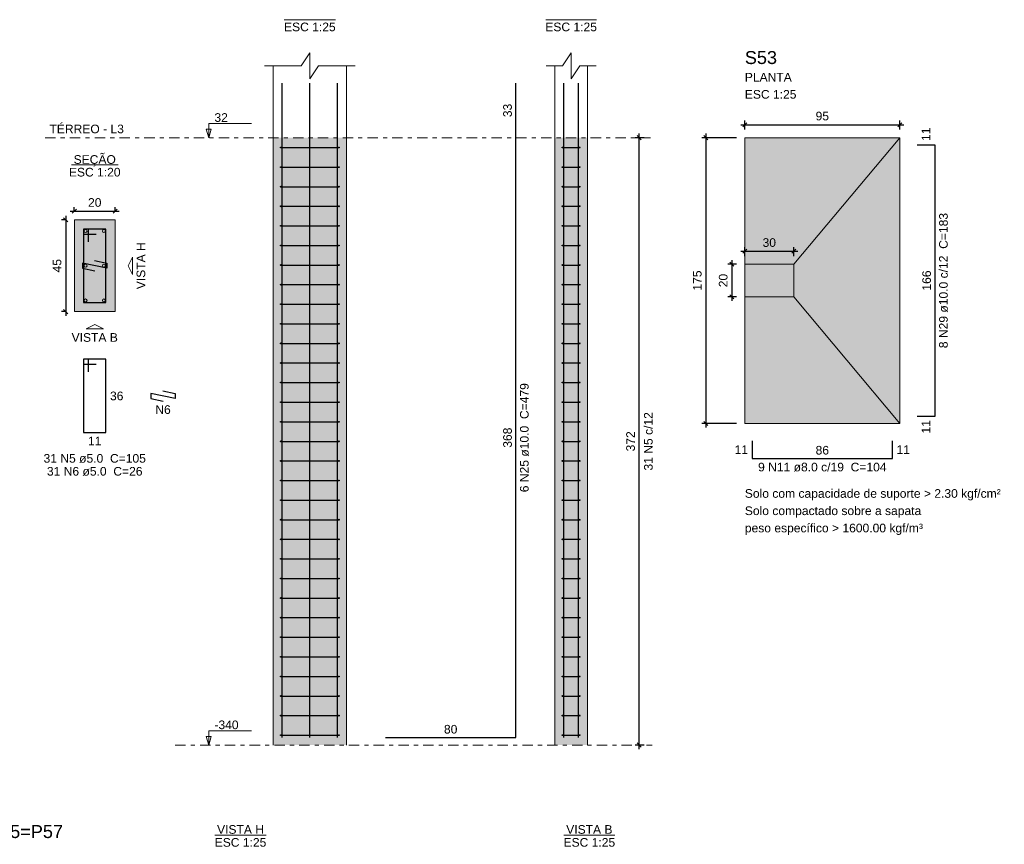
# Model space of a CAD drawing. Header units: millimetres. Extents: x 0 to 119, y 0 to 84.
# Tile 7 of 16: x 20 to 44, y 43 to 63. Entities that reach past the tile are written whole.
import ezdxf

# ---------------------------------------------------------------- set-up
doc = ezdxf.new("R2010")
doc.units = ezdxf.units.MM
doc.header["$MEASUREMENT"] = 0
doc.linetypes.add('DASHDOT', pattern=[2.54, 1.27, -0.635, 0, -0.635])
doc.linetypes.add('NULL', pattern=[0])
doc.layers.get('0').update_dxf_attribs({"lineweight": 18})
for name, color, linetype, lineweight in [('Descrição da armadura', 7, 'Continuous', 0), ('DT-Armadura', 2, 'Continuous', 30), ('DT-Barras na forma', 2, 'Continuous', 30), ('DT-Barras no corte', 5, 'Continuous', 5), ('DT-Barras rebatidas', 2, 'Continuous', 30), ('DT-Cotas', 9, 'Continuous', 5), ('DT-Estribos na forma', 2, 'Continuous', 30), ('DT-Forma', 5, 'Continuous', 5), ('DT-Hachura sapatas em planta', 43, 'Continuous', 5), ('DT-Hachura seção pilares', 254, 'Continuous', 5), ('DT-Hachura vista pilares', 254, 'Continuous', 5), ('DT-Pontilhado', 9, 'DASHDOT', 5), ('DT-Textos', 7, 'Continuous', 5), ('DT-Título', 3, 'Continuous', 20), ('Textos armaduras', 7, 'Continuous', 0)]:
    doc.layers.add(name, color=color, linetype=linetype, lineweight=lineweight)
doc.styles.add('Arial', font='txt')
doc.dimstyles.new('UM_20.000000', dxfattribs={"dimtxt": 0.18, "dimasz": 0.1, "dimexe": 0.1, "dimexo": 0.2, "dimgap": 0, "dimtad": 1, "dimtih": 1, "dimtoh": 1, "dimdec": 1, "dimlfac": 20, "dimzin": 0, "dimdsep": 46, "dimtxsty": 'Standard', "dimcen": 0.09, "dimdle": 0.1, "dimadec": 1, "dimazin": 2, "dimtfac": 1, "dimtdec": 4, "dimtofl": 0, "dimtmove": 0, "dimatfit": 3, "dimfxl": 1, "dimtolj": 1, "dimarcsym": 0})
doc.dimstyles.new('UM_25.000000', dxfattribs={"dimtxt": 0.18, "dimasz": 0.1, "dimexe": 0.1, "dimexo": 0.2, "dimgap": 0, "dimtad": 1, "dimtih": 1, "dimtoh": 1, "dimdec": 1, "dimlfac": 25, "dimzin": 0, "dimdsep": 46, "dimtxsty": 'Standard', "dimcen": 0.09, "dimdle": 0.1, "dimadec": 1, "dimazin": 2, "dimtfac": 1, "dimtdec": 4, "dimtofl": 0, "dimtmove": 0, "dimatfit": 3, "dimfxl": 1, "dimtolj": 1, "dimarcsym": 0})

# ---------------------------------------------------------------- blocks, each defined once
blk = doc.blocks.new('_Oblique')
at = {"color": 0, "linetype": 'ByBlock', "lineweight": -2}
blk.add_line((-0.5, -0.5), (0.5, 0.5), dxfattribs=at)
blk = doc.blocks.new('*D38')
at = {"layer": 'Defpoints', "color": 0}
for p in [(21.649055, 58.348601), (21.437255, 56.098601), (21.649055, 56.098601)]:
    blk.add_point(p, dxfattribs=at)
at = {"layer": 'DT-Cotas', "color": 0, "lineweight": -2}
for p, q in [((21.437255, 58.448601), (21.437255, 55.998601)), ((21.449055, 58.348601), (21.337255, 58.348601)), ((21.449055, 56.098601), (21.337255, 56.098601))]:
    blk.add_line(p, q, dxfattribs=at)
at = {"layer": 'DT-Cotas', "color": 0, "lineweight": -2, "xscale": 0.1, "yscale": 0.1, "zscale": 0.1}
for p, rotation in [((21.437255, 58.348601), 90), ((21.437255, 56.098601), 270)]:
    blk.add_blockref('_Oblique', p, dxfattribs=dict(at, rotation=rotation))
at = {"layer": 'DT-Cotas', "color": 7, "insert": (21.225455, 57.223601), "char_height": 0.2118, "attachment_point": 5, "rotation": 90, "style": 'Arial'}
blk.add_mtext('\\A1;45', dxfattribs=at)
blk = doc.blocks.new('*D39')
at = {"layer": 'Defpoints', "color": 0}
for p in [(22.649055, 58.560401), (21.649055, 58.348601), (22.649055, 58.348601)]:
    blk.add_point(p, dxfattribs=at)
at = {"layer": 'DT-Cotas', "color": 0, "lineweight": -2}
for p, q in [((21.549055, 58.560401), (22.749055, 58.560401)), ((21.649055, 58.548601), (21.649055, 58.660401)), ((22.649055, 58.548601), (22.649055, 58.660401))]:
    blk.add_line(p, q, dxfattribs=at)
at = {"layer": 'DT-Cotas', "color": 0, "lineweight": -2, "xscale": 0.1, "yscale": 0.1, "zscale": 0.1, "rotation": 180}
blk.add_blockref('_Oblique', (21.649055, 58.560401), dxfattribs=at)
at = {"layer": 'DT-Cotas', "color": 0, "lineweight": -2, "xscale": 0.1, "yscale": 0.1, "zscale": 0.1}
blk.add_blockref('_Oblique', (22.649055, 58.560401), dxfattribs=at)
at = {"layer": 'DT-Cotas', "color": 7, "insert": (22.149055, 58.772201), "char_height": 0.2118, "attachment_point": 5, "rotation": 0.0057296, "style": 'Arial'}
blk.add_mtext('\\A1;20', dxfattribs=at)
blk = doc.blocks.new('*D40')
at = {"layer": 'Defpoints', "color": 0}
for p in [(35.500578, 60.360701), (35.818278, 60.360701), (35.818278, 45.480701)]:
    blk.add_point(p, dxfattribs=at)
at = {"layer": 'DT-Cotas', "color": 0, "lineweight": -2}
for p, q in [((35.618278, 60.360701), (35.400578, 60.360701)), ((35.500578, 45.380701), (35.500578, 60.460701)), ((35.618278, 45.480701), (35.400578, 45.480701))]:
    blk.add_line(p, q, dxfattribs=at)
at = {"layer": 'DT-Cotas', "color": 0, "lineweight": -2, "xscale": 0.1, "yscale": 0.1, "zscale": 0.1}
for p, rotation in [((35.500578, 60.360701), 90), ((35.500578, 45.480701), 270)]:
    blk.add_blockref('_Oblique', p, dxfattribs=dict(at, rotation=rotation))
at = {"layer": 'DT-Cotas', "color": 7, "insert": (35.288778, 52.920701), "char_height": 0.2118, "attachment_point": 5, "rotation": 90, "style": 'Arial'}
blk.add_mtext('\\A1;372', dxfattribs=at)
blk = doc.blocks.new('*D41')
at = {"layer": 'Defpoints', "color": 0}
for p in [(35.500578, 60.360701), (35.818278, 60.360701), (35.818278, 45.480701)]:
    blk.add_point(p, dxfattribs=at)
at = {"layer": 'DT-Cotas', "color": 0, "lineweight": -2}
for p, q in [((35.618278, 60.360701), (35.400578, 60.360701)), ((35.500578, 45.380701), (35.500578, 60.460701)), ((35.618278, 45.480701), (35.400578, 45.480701))]:
    blk.add_line(p, q, dxfattribs=at)
at = {"layer": 'DT-Cotas', "color": 0, "lineweight": -2, "xscale": 0.1, "yscale": 0.1, "zscale": 0.1}
for p, rotation in [((35.500578, 60.360701), 90), ((35.500578, 45.480701), 270)]:
    blk.add_blockref('_Oblique', p, dxfattribs=dict(at, rotation=rotation))
blk = doc.blocks.new('*D52')
at = {"layer": 'Defpoints', "color": 0}
for p in [(38.089078, 60.360701), (37.135978, 53.360701), (38.089078, 53.360701)]:
    blk.add_point(p, dxfattribs=at)
at = {"layer": 'DT-Cotas', "color": 0, "lineweight": -2}
for p, q in [((37.889078, 60.360701), (37.035978, 60.360701)), ((37.135978, 60.460701), (37.135978, 53.260701)), ((37.889078, 53.360701), (37.035978, 53.360701))]:
    blk.add_line(p, q, dxfattribs=at)
at = {"layer": 'DT-Cotas', "color": 0, "lineweight": -2, "xscale": 0.1, "yscale": 0.1, "zscale": 0.1}
for p, rotation in [((37.135978, 60.360701), 90), ((37.135978, 53.360701), 270)]:
    blk.add_blockref('_Oblique', p, dxfattribs=dict(at, rotation=rotation))
at = {"layer": 'DT-Cotas', "color": 7, "insert": (36.924178, 56.860701), "char_height": 0.2118, "attachment_point": 5, "rotation": 90, "style": 'Arial'}
blk.add_mtext('\\A1;175', dxfattribs=at)
blk = doc.blocks.new('*D53')
at = {"layer": 'Defpoints', "color": 0}
for p in [(41.889078, 60.678401), (38.089078, 60.360701), (41.889078, 60.360701)]:
    blk.add_point(p, dxfattribs=at)
at = {"layer": 'DT-Cotas', "color": 0, "lineweight": -2}
for p, q in [((37.989078, 60.678401), (41.989078, 60.678401)), ((38.089078, 60.560701), (38.089078, 60.778401)), ((41.889078, 60.560701), (41.889078, 60.778401))]:
    blk.add_line(p, q, dxfattribs=at)
at = {"layer": 'DT-Cotas', "color": 0, "lineweight": -2, "xscale": 0.1, "yscale": 0.1, "zscale": 0.1, "rotation": 180}
blk.add_blockref('_Oblique', (38.089078, 60.678401), dxfattribs=at)
at = {"layer": 'DT-Cotas', "color": 0, "lineweight": -2, "xscale": 0.1, "yscale": 0.1, "zscale": 0.1}
blk.add_blockref('_Oblique', (41.889078, 60.678401), dxfattribs=at)
at = {"layer": 'DT-Cotas', "color": 7, "insert": (39.989078, 60.890201), "char_height": 0.2118, "attachment_point": 5, "rotation": 0.0057296, "style": 'Arial'}
blk.add_mtext('\\A1;95', dxfattribs=at)
blk = doc.blocks.new('*D54')
at = {"layer": 'Defpoints', "color": 0}
for p in [(38.089078, 57.260701), (37.771378, 56.460701), (38.089078, 56.460701)]:
    blk.add_point(p, dxfattribs=at)
at = {"layer": 'DT-Cotas', "color": 0, "lineweight": -2}
for p, q in [((37.889078, 57.260701), (37.671378, 57.260701)), ((37.771378, 57.360701), (37.771378, 56.360701)), ((37.889078, 56.460701), (37.671378, 56.460701))]:
    blk.add_line(p, q, dxfattribs=at)
at = {"layer": 'DT-Cotas', "color": 0, "lineweight": -2, "xscale": 0.1, "yscale": 0.1, "zscale": 0.1}
for p, rotation in [((37.771378, 57.260701), 90), ((37.771378, 56.460701), 270)]:
    blk.add_blockref('_Oblique', p, dxfattribs=dict(at, rotation=rotation))
at = {"layer": 'DT-Cotas', "color": 7, "insert": (37.559578, 56.860701), "char_height": 0.2118, "attachment_point": 5, "rotation": 90, "style": 'Arial'}
blk.add_mtext('\\A1;20', dxfattribs=at)
blk = doc.blocks.new('*D55')
at = {"layer": 'Defpoints', "color": 0}
for p in [(39.289078, 57.578401), (38.089078, 57.260701), (39.289078, 57.260701)]:
    blk.add_point(p, dxfattribs=at)
at = {"layer": 'DT-Cotas', "color": 0, "lineweight": -2}
for p, q in [((37.989078, 57.578401), (39.389078, 57.578401)), ((38.089078, 57.460701), (38.089078, 57.678401)), ((39.289078, 57.460701), (39.289078, 57.678401))]:
    blk.add_line(p, q, dxfattribs=at)
at = {"layer": 'DT-Cotas', "color": 0, "lineweight": -2, "xscale": 0.1, "yscale": 0.1, "zscale": 0.1, "rotation": 180}
blk.add_blockref('_Oblique', (38.089078, 57.578401), dxfattribs=at)
at = {"layer": 'DT-Cotas', "color": 0, "lineweight": -2, "xscale": 0.1, "yscale": 0.1, "zscale": 0.1}
blk.add_blockref('_Oblique', (39.289078, 57.578401), dxfattribs=at)
at = {"layer": 'DT-Cotas', "color": 7, "insert": (38.689078, 57.790201), "char_height": 0.2118, "attachment_point": 5, "rotation": 0.0057296, "style": 'Arial'}
blk.add_mtext('\\A1;30', dxfattribs=at)

msp = doc.modelspace()

# ---------------------------------------------------------------- hatches: boundary and pattern name
at = {"layer": 'DT-Hachura sapatas em planta', "linetype": 'Continuous'}
msp.add_hatch(color=43, dxfattribs=at).paths.add_polyline_path([(38.0891, 53.3607), (41.8891, 53.3607), (41.8891, 60.3607), (38.0891, 60.3607), (38.0891, 53.3607)])
at = {"layer": 'DT-Hachura seção pilares', "linetype": 'Continuous'}
msp.add_hatch(color=254, dxfattribs=at).paths.add_polyline_path([(21.6491, 56.0986), (21.6491, 56.0986), (22.6491, 56.0986), (22.6491, 58.3486), (21.6491, 58.3486), (21.6491, 56.0986)])
at = {"layer": 'DT-Hachura vista pilares', "linetype": 'Continuous'}
for points in [[(26.5236, 45.4807), (26.5236, 60.3607), (28.3236, 60.3607), (28.3236, 45.4807), (26.5236, 45.4807)], [(33.4298, 45.4807), (33.4298, 60.3607), (34.2298, 60.3607), (34.2298, 45.4807), (33.4298, 45.4807)]]:
    msp.add_hatch(color=254, dxfattribs=at).paths.add_polyline_path(points)

# ---------------------------------------------------------------- linework, layer by layer
at = {"layer": 'DT-Armadura'}
for points in [[(42.3127, 53.5407), (42.7527, 53.5407), (42.7527, 60.1807), (42.3127, 60.1807)], [(38.2691, 52.9371), (38.2691, 52.4971), (41.7091, 52.4971), (41.7091, 52.9371)]]:
    msp.add_lwpolyline(points, dxfattribs=at)
at = {"layer": 'DT-Barras na forma'}
for points in [[(26.7436, 45.6607), (26.7436, 60.3607), (26.7436, 61.695)], [(27.4236, 45.6607), (27.4236, 60.3607), (27.4236, 61.695)], [(28.1036, 45.6607), (28.1036, 60.3607), (28.1036, 61.695)], [(33.6498, 45.6607), (33.6498, 60.3607), (33.6498, 61.695)], [(34.0098, 45.6607), (34.0098, 60.3607), (34.0098, 61.695)], [(21.9991, 57.8111), (21.9991, 58.1236), (21.8741, 58.1236), (21.8741, 56.3236), (22.4241, 56.3236), (22.4241, 58.1236), (21.8741, 58.1236), (21.8741, 57.9986), (22.1866, 57.9986)], [(22.1431, 57.3498), (22.4491, 57.2861), (22.4491, 57.1611), (21.8491, 57.2861), (21.8491, 57.1611), (22.155, 57.0974)]]:
    msp.add_lwpolyline(points, dxfattribs=at)
at = {"layer": 'DT-Barras no corte'}
for centre in [(21.9241, 58.0736), (22.3741, 58.0736), (21.9241, 57.2236), (22.3741, 57.2236), (21.9241, 56.3736), (22.3741, 56.3736)]:
    msp.add_circle(centre, 0.0375, dxfattribs=at)
at = {"layer": 'DT-Barras rebatidas'}
for points in [[(29.2767, 45.6607), (32.4767, 45.6607), (32.4767, 60.3607), (32.4767, 61.695)], [(21.9991, 54.6212), (21.9991, 54.9337), (21.8741, 54.9337), (21.8741, 53.1337), (22.4241, 53.1337), (22.4241, 54.9337), (21.8741, 54.9337), (21.8741, 54.8087), (22.1866, 54.8087)], [(23.8181, 54.1599), (24.1241, 54.0962), (24.1241, 53.9712), (23.5241, 54.0962), (23.5241, 53.9712), (23.83, 53.9075)]]:
    msp.add_lwpolyline(points, dxfattribs=at)
at = {"layer": 'DT-Estribos na forma'}
for p, q in [((26.7136, 60.1207), (28.1336, 60.1207)), ((33.6198, 60.1207), (34.0398, 60.1207)), ((26.7136, 59.6407), (28.1336, 59.6407)), ((33.6198, 59.6407), (34.0398, 59.6407)), ((26.7136, 59.1607), (28.1336, 59.1607)), ((33.6198, 59.1607), (34.0398, 59.1607)), ((26.7136, 58.6807), (28.1336, 58.6807)), ((33.6198, 58.6807), (34.0398, 58.6807)), ((26.7136, 58.2007), (28.1336, 58.2007)), ((33.6198, 58.2007), (34.0398, 58.2007)), ((26.7136, 57.7207), (28.1336, 57.7207)), ((33.6198, 57.7207), (34.0398, 57.7207)), ((26.7136, 57.2407), (28.1336, 57.2407)), ((33.6198, 57.2407), (34.0398, 57.2407)), ((26.7136, 56.7607), (28.1336, 56.7607)), ((33.6198, 56.7607), (34.0398, 56.7607)), ((26.7136, 56.2807), (28.1336, 56.2807)), ((33.6198, 56.2807), (34.0398, 56.2807)), ((26.7136, 55.8007), (28.1336, 55.8007)), ((33.6198, 55.8007), (34.0398, 55.8007)), ((26.7136, 55.3207), (28.1336, 55.3207)), ((33.6198, 55.3207), (34.0398, 55.3207)), ((26.7136, 54.8407), (28.1336, 54.8407)), ((33.6198, 54.8407), (34.0398, 54.8407)), ((26.7136, 54.3607), (28.1336, 54.3607)), ((33.6198, 54.3607), (34.0398, 54.3607)), ((26.7136, 53.8807), (28.1336, 53.8807)), ((33.6198, 53.8807), (34.0398, 53.8807)), ((26.7136, 53.4007), (28.1336, 53.4007)), ((33.6198, 53.4007), (34.0398, 53.4007)), ((26.7136, 52.9207), (28.1336, 52.9207)), ((33.6198, 52.9207), (34.0398, 52.9207)), ((26.7136, 52.4407), (28.1336, 52.4407)), ((33.6198, 52.4407), (34.0398, 52.4407)), ((26.7136, 51.9607), (28.1336, 51.9607)), ((33.6198, 51.9607), (34.0398, 51.9607)), ((26.7136, 51.4807), (28.1336, 51.4807)), ((33.6198, 51.4807), (34.0398, 51.4807)), ((26.7136, 51.0007), (28.1336, 51.0007)), ((33.6198, 51.0007), (34.0398, 51.0007)), ((26.7136, 50.5207), (28.1336, 50.5207)), ((33.6198, 50.5207), (34.0398, 50.5207)), ((26.7136, 50.0407), (28.1336, 50.0407)), ((33.6198, 50.0407), (34.0398, 50.0407)), ((26.7136, 49.5607), (28.1336, 49.5607)), ((33.6198, 49.5607), (34.0398, 49.5607)), ((26.7136, 49.0807), (28.1336, 49.0807)), ((33.6198, 49.0807), (34.0398, 49.0807)), ((26.7136, 48.6007), (28.1336, 48.6007)), ((33.6198, 48.6007), (34.0398, 48.6007)), ((26.7136, 48.1207), (28.1336, 48.1207)), ((33.6198, 48.1207), (34.0398, 48.1207)), ((26.7136, 47.6407), (28.1336, 47.6407)), ((33.6198, 47.6407), (34.0398, 47.6407)), ((26.7136, 47.1607), (28.1336, 47.1607)), ((33.6198, 47.1607), (34.0398, 47.1607)), ((26.7136, 46.6807), (28.1336, 46.6807)), ((33.6198, 46.6807), (34.0398, 46.6807)), ((26.7136, 46.2007), (28.1336, 46.2007)), ((33.6198, 46.2007), (34.0398, 46.2007)), ((26.7136, 45.7207), (28.1336, 45.7207)), ((33.6198, 45.7207), (34.0398, 45.7207))]:
    msp.add_line(p, q, dxfattribs=at)
for centre in [(26.7136, 60.1207), (28.1336, 60.1207), (33.6198, 60.1207), (34.0398, 60.1207), (26.7136, 59.6407), (28.1336, 59.6407), (33.6198, 59.6407), (34.0398, 59.6407), (26.7136, 59.1607), (28.1336, 59.1607), (33.6198, 59.1607), (34.0398, 59.1607), (26.7136, 58.6807), (28.1336, 58.6807), (33.6198, 58.6807), (34.0398, 58.6807), (26.7136, 58.2007), (28.1336, 58.2007), (33.6198, 58.2007), (34.0398, 58.2007), (26.7136, 57.7207), (28.1336, 57.7207), (33.6198, 57.7207), (34.0398, 57.7207), (26.7136, 57.2407), (28.1336, 57.2407), (33.6198, 57.2407), (34.0398, 57.2407), (26.7136, 56.7607), (28.1336, 56.7607), (33.6198, 56.7607), (34.0398, 56.7607), (26.7136, 56.2807), (28.1336, 56.2807), (33.6198, 56.2807), (34.0398, 56.2807), (26.7136, 55.8007), (28.1336, 55.8007), (33.6198, 55.8007), (34.0398, 55.8007), (26.7136, 55.3207), (28.1336, 55.3207), (33.6198, 55.3207), (34.0398, 55.3207), (26.7136, 54.8407), (28.1336, 54.8407), (33.6198, 54.8407), (34.0398, 54.8407), (26.7136, 54.3607), (28.1336, 54.3607), (33.6198, 54.3607), (34.0398, 54.3607), (26.7136, 53.8807), (28.1336, 53.8807), (33.6198, 53.8807), (34.0398, 53.8807), (26.7136, 53.4007), (28.1336, 53.4007), (33.6198, 53.4007), (34.0398, 53.4007), (26.7136, 52.9207), (28.1336, 52.9207), (33.6198, 52.9207), (34.0398, 52.9207), (26.7136, 52.4407), (28.1336, 52.4407), (33.6198, 52.4407), (34.0398, 52.4407), (26.7136, 51.9607), (28.1336, 51.9607), (33.6198, 51.9607), (34.0398, 51.9607), (26.7136, 51.4807), (28.1336, 51.4807), (33.6198, 51.4807), (34.0398, 51.4807), (26.7136, 51.0007), (28.1336, 51.0007), (33.6198, 51.0007), (34.0398, 51.0007), (26.7136, 50.5207), (28.1336, 50.5207), (33.6198, 50.5207), (34.0398, 50.5207), (26.7136, 50.0407), (28.1336, 50.0407), (33.6198, 50.0407), (34.0398, 50.0407), (26.7136, 49.5607), (28.1336, 49.5607), (33.6198, 49.5607), (34.0398, 49.5607), (26.7136, 49.0807), (28.1336, 49.0807), (33.6198, 49.0807), (34.0398, 49.0807), (26.7136, 48.6007), (28.1336, 48.6007), (33.6198, 48.6007), (34.0398, 48.6007), (26.7136, 48.1207), (28.1336, 48.1207), (33.6198, 48.1207), (34.0398, 48.1207), (26.7136, 47.6407), (28.1336, 47.6407), (33.6198, 47.6407), (34.0398, 47.6407), (26.7136, 47.1607), (28.1336, 47.1607), (33.6198, 47.1607), (34.0398, 47.1607), (26.7136, 46.6807), (28.1336, 46.6807), (33.6198, 46.6807), (34.0398, 46.6807), (26.7136, 46.2007), (28.1336, 46.2007), (33.6198, 46.2007), (34.0398, 46.2007), (26.7136, 45.7207), (28.1336, 45.7207), (33.6198, 45.7207), (34.0398, 45.7207)]:
    msp.add_circle(centre, 0.01, dxfattribs=at)
at = {"layer": 'DT-Forma'}
for p, q in [((26.5236, 60.3607), (26.5236, 62.1186)), ((28.3236, 60.3607), (28.3236, 62.1186)), ((33.4298, 60.3607), (33.4298, 62.1186)), ((34.2298, 60.3607), (34.2298, 62.1186)), ((26.5236, 45.4807), (26.5236, 60.3607)), ((28.3236, 45.4807), (28.3236, 60.3607)), ((33.4298, 45.4807), (33.4298, 60.3607)), ((34.2298, 45.4807), (34.2298, 60.3607)), ((38.0891, 60.3607), (38.0891, 57.2607)), ((41.8891, 60.3607), (39.2891, 57.2607)), ((38.0891, 53.3607), (38.0891, 56.4607)), ((38.0891, 53.3607), (38.0891, 56.4607)), ((41.8891, 53.3607), (39.2891, 56.4607))]:
    msp.add_line(p, q, dxfattribs=at)
for points in [[(26.3118, 62.1186), (27.2118, 62.1186), (27.4236, 62.4363), (27.4236, 61.8009), (27.6354, 62.1186), (28.5354, 62.1186)], [(33.218, 62.1186), (33.618, 62.1186), (33.8298, 62.4363), (33.8298, 61.8009), (34.0416, 62.1186), (34.4416, 62.1186)]]:
    msp.add_lwpolyline(points, dxfattribs=at)
for points in [[(38.0891, 53.3607), (41.8891, 53.3607), (41.8891, 60.3607), (38.0891, 60.3607), (38.0891, 53.3607)], [(21.6491, 56.0986), (22.6491, 56.0986), (22.6491, 58.3486), (21.6491, 58.3486), (21.6491, 56.0986)], [(38.0891, 56.4607), (39.2891, 56.4607), (39.2891, 57.2607), (38.0891, 57.2607), (38.0891, 56.4607)]]:
    msp.add_lwpolyline(points, close=True, dxfattribs=at)
at = {"layer": 'DT-Pontilhado', "ltscale": 0.2}
for p, q in [((20.9329, 60.3607), (35.8183, 60.3607)), ((24.1241, 45.4807), (35.8183, 45.4807))]:
    msp.add_line(p, q, dxfattribs=at)
at = {"layer": 'DT-Textos'}
for p, q in [((26.7937, 63.2517), (28.0534, 63.2517)), ((33.2081, 63.2517), (34.4515, 63.2517)), ((21.5768, 59.6935), (22.7213, 59.6935)), ((25.0937, 43.271), (26.3534, 43.271)), ((33.6553, 43.271), (34.8987, 43.271))]:
    msp.add_line(p, q, dxfattribs=at)
for points in [[(24.9441, 60.3607), (25.0076, 60.5725), (24.8805, 60.5725), (24.9441, 60.3607), (24.9441, 60.7107), (25.9941, 60.7107)], [(24.9441, 45.4807), (25.0076, 45.6925), (24.8805, 45.6925), (24.9441, 45.4807), (24.9441, 45.8307), (25.9941, 45.8307)]]:
    msp.add_lwpolyline(points, dxfattribs=at)
for points in [[(23.0727, 57.2236), (23.0727, 57.0118), (22.9668, 57.2236), (23.0727, 57.4354), (23.0727, 57.2236)], [(22.1491, 55.675), (21.9373, 55.675), (22.1491, 55.7809), (22.3609, 55.675), (22.1491, 55.675)]]:
    msp.add_lwpolyline(points, close=True, dxfattribs=at)

# ---------------------------------------------------------------- texts
at = {"layer": 'Descrição da armadura', "linetype": 'NULL', "char_height": 0.2118, "attachment_point": 8, "rotation": 90.00021, "line_spacing_factor": 0.9, "style": 'Arial'}
for s, insert, width in [('8 N29 ø10.0 c/12  C=183', (43.0704, 56.8603), 6.496963), ('6 N25 ø10.0  C=479', (32.7941, 53.0103), 5.239541), ('31 N5 c/12', (35.8323, 52.9207), 2.845127)]:
    msp.add_mtext(s, dxfattribs=dict(at, insert=insert, width=width))
at = {"layer": 'Descrição da armadura', "linetype": 'NULL', "char_height": 0.2118, "attachment_point": 8, "line_spacing_factor": 0.9, "style": 'Arial'}
for s, insert, width in [('N6', (23.824, 53.5902), 0.741426), ('31 N5 ø5.0  C=105', (22.149, 52.3922), 4.916973), ('9 N11 ø8.0 c/19  C=104', (39.9893, 52.1792), 6.174395), ('31 N6 ø5.0  C=26', (22.149, 52.0752), 4.634404)]:
    msp.add_mtext(s, dxfattribs=dict(at, insert=insert, width=width))
at = {"layer": 'DT-Textos', "linetype": 'NULL', "char_height": 0.2118, "line_spacing_factor": 0.798, "style": 'Arial'}
for s, insert, width, attachment_point in [('ESC 1:25', (27.424, 62.9662), 2.482559, 8), ('ESC 1:25', (33.83, 62.9662), 2.482559, 8), ('PLANTA', (38.0893, 61.7372), 2.256279, 7), ('ESC 1:25', (38.0893, 61.3142), 2.482559, 7), ('32', (25.084, 60.7462), 0.645137, 7), ('TÉRREO - L3', (21.039, 60.4662), 3.577422, 7), ('SEÇÃO', (22.149, 59.6553), 2.030566, 8), ('ESC 1:20', (22.149, 59.4072), 2.482559, 8), ('VISTA B', (22.149, 55.3572), 2.223994, 8), ('Solo com capacidade de suporte > 2.30 kgf/cm²', (38.0893, 51.4743), 12.299795, 7), ('Solo compactado sobre a sapata', (38.0893, 51.0503), 8.479951, 7), ('peso específico > 1600.00 kgf/m³', (38.0893, 50.6273), 8.560098, 7), ('-340', (25.084, 45.8662), 1.16085, 7), ('VISTA H', (25.724, 43.3025), 2.255996, 8), ('VISTA B', (34.277, 43.3025), 2.223994, 8), ('ESC 1:25', (25.724, 42.9855), 2.482559, 8), ('ESC 1:25', (34.277, 42.9855), 2.482559, 8)]:
    msp.add_mtext(s, dxfattribs=dict(at, insert=insert, width=width, attachment_point=attachment_point))
at = {"layer": 'DT-Textos', "linetype": 'NULL', "insert": (23.3901, 57.2233), "char_height": 0.2118, "width": 2.255996, "attachment_point": 8, "rotation": 90.00021, "line_spacing_factor": 0.798, "style": 'Arial'}
msp.add_mtext('VISTA H', dxfattribs=at)
at = {"layer": 'DT-Título', "linetype": 'NULL', "char_height": 0.3177, "attachment_point": 7, "line_spacing_factor": 0.798, "style": 'Arial'}
for s, insert, width in [('S53', (38.0893, 62.1611), 1.565781), ('P55=P57', (19.533, 43.1964), 3.645469)]:
    msp.add_mtext(s, dxfattribs=dict(at, insert=insert, width=width))
at = {"layer": 'Textos armaduras', "linetype": 'NULL', "char_height": 0.2118, "rotation": 90.00021, "line_spacing_factor": 0.9, "style": 'Arial'}
for s, insert, width, attachment_point in [('33', (32.3794, 61.0278), 1.045137, 8), ('11', (42.6386, 60.2807), 1.045137, 7), ('166', (42.6554, 56.8607), 1.367705, 8), ('11', (42.4268, 53.4407), 1.045137, 3), ('368', (32.3794, 53.0107), 1.367705, 8)]:
    msp.add_mtext(s, dxfattribs=dict(at, insert=insert, width=width, attachment_point=attachment_point))
at = {"layer": 'Textos armaduras', "linetype": 'NULL', "char_height": 0.2118, "width": 1.045137, "line_spacing_factor": 0.9, "style": 'Arial'}
for s, insert, attachment_point in [('36', (22.5241, 54.1396), 1), ('11', (22.1491, 53.0364), 2), ('11', (38.1691, 52.6112), 9), ('86', (39.9891, 52.5944), 8), ('11', (41.8091, 52.823), 1), ('80', (30.8767, 45.758), 8)]:
    msp.add_mtext(s, dxfattribs=dict(at, insert=insert, attachment_point=attachment_point))

# ---------------------------------------------------------------- dimensions: what is measured, and where the dimension line sits
at = {"layer": 'DT-Cotas'}
for base, p1, p2, dimstyle, override, picture, middle in [((41.8891, 60.6784), (38.0891, 60.3607), (41.8891, 60.3607), 'UM_25.000000', {"dimtxt": 0.2118, "dimasz": 0.1, "dimexe": 0.1, "dimexo": 0.2, "dimtad": 1, "dimtih": 0, "dimtoh": 0, "dimdec": 1, "dimlfac": 25, "dimzin": 8, "dimtxsty": 'Arial', "dimblk": 'Oblique', "dimblk1": 'Oblique', "dimblk2": 'Oblique', "dimsah": 1, "dimdle": 0.1, "dimse1": 0, "dimse2": 0, "dimclrt": 7, "dimadec": 1, "dimazin": 3, "dimtmove": 2, "dimldrblk": 'Oblique'}, '*D53', (39.9891, 60.8902)), ((22.6491, 58.5604), (21.6491, 58.3486), (22.6491, 58.3486), 'UM_20.000000', {"dimtxt": 0.2118, "dimasz": 0.1, "dimexe": 0.1, "dimexo": 0.2, "dimtad": 1, "dimtih": 0, "dimtoh": 0, "dimdec": 1, "dimlfac": 20, "dimzin": 8, "dimtxsty": 'Arial', "dimblk": 'Oblique', "dimblk1": 'Oblique', "dimblk2": 'Oblique', "dimsah": 1, "dimdle": 0.1, "dimse1": 0, "dimse2": 0, "dimclrt": 7, "dimadec": 1, "dimazin": 3, "dimtmove": 2, "dimldrblk": 'Oblique'}, '*D39', (22.1491, 58.7722)), ((39.2891, 57.5784), (38.0891, 57.2607), (39.2891, 57.2607), 'UM_25.000000', {"dimtxt": 0.2118, "dimasz": 0.1, "dimexe": 0.1, "dimexo": 0.2, "dimtad": 1, "dimtih": 0, "dimtoh": 0, "dimdec": 1, "dimlfac": 25, "dimzin": 8, "dimtxsty": 'Arial', "dimblk": 'Oblique', "dimblk1": 'Oblique', "dimblk2": 'Oblique', "dimsah": 1, "dimdle": 0.1, "dimse1": 0, "dimse2": 0, "dimclrt": 7, "dimadec": 1, "dimazin": 3, "dimtmove": 2, "dimldrblk": 'Oblique'}, '*D55', (38.6891, 57.7902))]:
    dim = msp.add_linear_dim(base=base, p1=p1, p2=p2, dimstyle=dimstyle, override=override, dxfattribs=at)
    dim.commit()
    dim.dimension.update_dxf_attribs({"geometry": picture, "text_midpoint": middle, "dimtype": 160, "text_rotation": 0.00573})
for base, p1, p2, dimstyle, override, picture, middle in [((35.5006, 60.3607), (35.8183, 45.4807), (35.8183, 60.3607), 'UM_25.000000', {"dimtxt": 0.2118, "dimasz": 0.1, "dimexe": 0.1, "dimexo": 0.2, "dimtad": 1, "dimtih": 0, "dimtoh": 0, "dimdec": 1, "dimlfac": 25, "dimzin": 8, "dimtxsty": 'Arial', "dimblk": 'Oblique', "dimblk1": 'Oblique', "dimblk2": 'Oblique', "dimsah": 1, "dimdle": 0.1, "dimse1": 0, "dimse2": 0, "dimclrt": 7, "dimadec": 1, "dimazin": 3, "dimtmove": 2, "dimldrblk": 'Oblique'}, '*D40', (35.2888, 52.9207)), ((37.136, 53.3607), (38.0891, 60.3607), (38.0891, 53.3607), 'UM_25.000000', {"dimtxt": 0.2118, "dimasz": 0.1, "dimexe": 0.1, "dimexo": 0.2, "dimtad": 1, "dimtih": 0, "dimtoh": 0, "dimdec": 1, "dimlfac": 25, "dimzin": 8, "dimtxsty": 'Arial', "dimblk": 'Oblique', "dimblk1": 'Oblique', "dimblk2": 'Oblique', "dimsah": 1, "dimdle": 0.1, "dimse1": 0, "dimse2": 0, "dimclrt": 7, "dimadec": 1, "dimazin": 3, "dimtmove": 2, "dimldrblk": 'Oblique'}, '*D52', (36.9242, 56.8607)), ((21.4373, 56.0986), (21.6491, 58.3486), (21.6491, 56.0986), 'UM_20.000000', {"dimtxt": 0.2118, "dimasz": 0.1, "dimexe": 0.1, "dimexo": 0.2, "dimtad": 1, "dimtih": 0, "dimtoh": 0, "dimdec": 1, "dimlfac": 20, "dimzin": 8, "dimtxsty": 'Arial', "dimblk": 'Oblique', "dimblk1": 'Oblique', "dimblk2": 'Oblique', "dimsah": 1, "dimdle": 0.1, "dimse1": 0, "dimse2": 0, "dimclrt": 7, "dimadec": 1, "dimazin": 3, "dimtmove": 2, "dimldrblk": 'Oblique'}, '*D38', (21.2255, 57.2236)), ((37.7714, 56.4607), (38.0891, 57.2607), (38.0891, 56.4607), 'UM_25.000000', {"dimtxt": 0.2118, "dimasz": 0.1, "dimexe": 0.1, "dimexo": 0.2, "dimtad": 1, "dimtih": 0, "dimtoh": 0, "dimdec": 1, "dimlfac": 25, "dimzin": 8, "dimtxsty": 'Arial', "dimblk": 'Oblique', "dimblk1": 'Oblique', "dimblk2": 'Oblique', "dimsah": 1, "dimdle": 0.1, "dimse1": 0, "dimse2": 0, "dimclrt": 7, "dimadec": 1, "dimazin": 3, "dimtmove": 2, "dimldrblk": 'Oblique'}, '*D54', (37.5596, 56.8607))]:
    dim = msp.add_linear_dim(base=base, p1=p1, p2=p2, angle=90, dimstyle=dimstyle, override=override, dxfattribs=at)
    dim.commit()
    dim.dimension.update_dxf_attribs({"geometry": picture, "text_midpoint": middle, "dimtype": 160, "text_rotation": 90})
dim = msp.add_linear_dim(base=(35.5006, 60.3607), p1=(35.8183, 45.4807), p2=(35.8183, 60.3607), angle=90, text=' ', dimstyle='UM_25.000000', override={"dimtxt": 0.2118, "dimasz": 0.1, "dimexe": 0.1, "dimexo": 0.2, "dimtad": 1, "dimtih": 0, "dimtoh": 0, "dimdec": 1, "dimlfac": 25, "dimzin": 8, "dimtxsty": 'Arial', "dimblk": 'Oblique', "dimblk1": 'Oblique', "dimblk2": 'Oblique', "dimsah": 1, "dimdle": 0.1, "dimse1": 0, "dimse2": 0, "dimclrt": 256, "dimadec": 1, "dimazin": 3, "dimtmove": 2, "dimldrblk": 'Oblique'}, dxfattribs=at)
dim.commit()
dim.dimension.update_dxf_attribs({"geometry": '*D41', "text_midpoint": (35.3947, 52.9207), "dimtype": 160, "text_rotation": 90})

doc.saveas('drawing.dxf')
